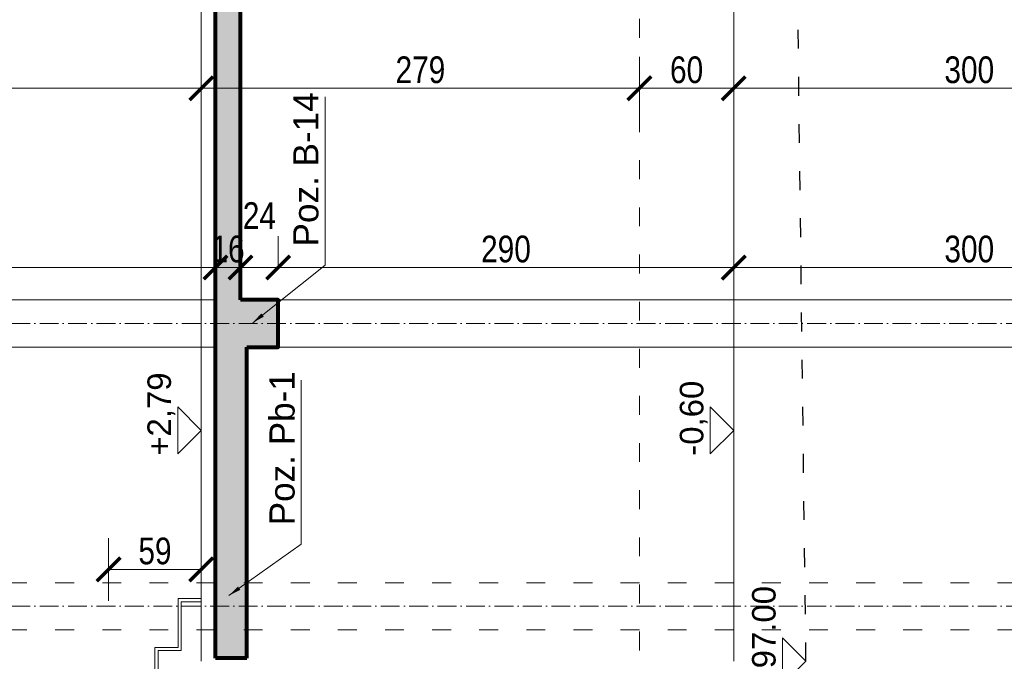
# Model space of a CAD drawing. Header units: inches. Extents: x 201967 to 338763, y -32705 to 30884.
# Tile 229 of 236: x 329674 to 330301, y 15736 to 16144. Entities that reach past the tile are written whole.
import ezdxf
from ezdxf.enums import TextEntityAlignment as Align

# ---------------------------------------------------------------- set-up
doc = ezdxf.new("R2010")
doc.units = ezdxf.units.IN
doc.header["$MEASUREMENT"] = 0
doc.linetypes.add('ACAD_ISO03W100', pattern=[30, 12, -18])
doc.linetypes.add('ACAD_ISO10W100', pattern=[18, 12, -3, 0, -3])
for name, color, linetype, lineweight in [('01 a KONSTRUKCJA żelbet', 94, 'Continuous', 80), ('01h3 KONSTRUKCJA pozycje słupy', 252, 'Continuous', 13), ('11 OSIE ściany', 2, 'ACAD_ISO10W100', 5), ('12 PRZERYWANE 1', 73, 'ACAD_ISO03W100', 9), ('20 KRESKOWANIE ścian', 63, 'Continuous', 5), ('30 WIDOK 1 005', 5, 'Continuous', 5), ('34 WIDOK 5 030', 13, 'Continuous', 30), ('50 OPIS 1', 130, 'Continuous', 9), ('90 WYMIAR', 155, 'Continuous', 9)]:
    doc.layers.add(name, color=color, linetype=linetype, lineweight=lineweight)
doc.styles.add('100 arial', font='arial.ttf', dxfattribs={"width": 0.8, "height": 17})
doc.styles.add('OPIS', font='arial.ttf')
doc.styles.add('RomanS', font='romans.shx')
doc.styles.add('WYMIAR-50 (15pkt) arial', font='arial.ttf', dxfattribs={"height": 15})
doc.dimstyles.new('100', dxfattribs={"dimscale": 10, "dimtxt": 17, "dimasz": 1.5, "dimexe": 2, "dimexo": 2, "dimgap": 0.3, "dimtad": 1, "dimdec": 1, "dimrnd": 0.5, "dimdsep": 46, "dimtxsty": '100 arial', "dimblk": 'ARCHTICK', "dimcen": 10, "dimclrd": 256, "dimclre": 256, "dimclrt": 256, "dimadec": 0, "dimazin": 0, "dimtfac": 1, "dimtdec": 1, "dimtix": 1, "dimtmove": 1, "dimatfit": 3, "dimfxl": 2, "dimfxlon": 1, "dimtolj": 1, "dimarcsym": 0})
doc.dimstyles.new('DIM100txt12', dxfattribs={"dimtxt": 12, "dimasz": 1.05, "dimexe": 0, "dimexo": 8, "dimgap": 4, "dimtad": 1, "dimdec": 7, "dimrnd": 0.5, "dimdsep": 46, "dimtxsty": 'RomanS', "dimblk1": 'DIM', "dimblk2": 'DIM', "dimsah": 1, "dimcen": 0.09, "dimse1": 1, "dimse2": 1, "dimclrt": 256, "dimadec": 1, "dimazin": 0, "dimtfac": 1, "dimtdec": 7, "dimtix": 1, "dimtofl": 0, "dimtmove": 2, "dimatfit": 3, "dimfxl": 1, "dimtolj": 1, "dimtzin": 0, "dimarcsym": 0})

# ---------------------------------------------------------------- blocks, each defined once
blk = doc.blocks.new('*U1124')
blk.add_lwpolyline([(-15, 15), (0, 0), (15, 15), (-15, 15)])
at = {"style": 'WYMIAR-50 (15pkt) arial', "flags": 8}
blk.add_attdef('DETAIL#', text='', height=15, dxfattribs=at).set_placement((-16.13640432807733, 14.81736566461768), align=Align.BOTTOM_LEFT)
blk = doc.blocks.new('_ARCHTICK')
at = {"color": 0, "linetype": 'ByBlock', "const_width": 0.15}
blk.add_lwpolyline([(-0.5, -0.5), (0.5, 0.5)], dxfattribs=at)
blk = doc.blocks.new('*D2587')
at = {"layer": '90 WYMIAR', "lineweight": -2, "transparency": 16777216}
for p, q in [((-350.2704462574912, 9.000000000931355), (-310.2704462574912, 9.000000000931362)), ((-330.2704462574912, 9.000000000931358), (-330.2704462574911, -269.9999999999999)), ((-350.2704462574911, -269.9999999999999), (-310.2704462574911, -269.9999999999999))]:
    blk.add_line(p, q, dxfattribs=at)
at = {"layer": 'Defpoints', "color": 0, "transparency": 16777216}
for p in [(-548.0174463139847, 9.000000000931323), (-548.0174463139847, -270), (-330.2704462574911, -269.9999999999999)]:
    blk.add_point(p, dxfattribs=at)
at = {"layer": '90 WYMIAR', "lineweight": -2, "transparency": 16777216, "xscale": 15, "yscale": 15, "zscale": 15}
for p, rotation in [((-330.2704462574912, 9.000000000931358), 90), ((-330.2704462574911, -269.9999999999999), 270)]:
    blk.add_blockref('_ARCHTICK', p, dxfattribs=dict(at, rotation=rotation))
at = {"layer": '90 WYMIAR', "transparency": 16777216, "insert": (-318.5907054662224, -130.4999999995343), "char_height": 17, "attachment_point": 5, "rotation": 270, "style": '100 arial'}
blk.add_mtext('\\A1;279', dxfattribs=at)
blk = doc.blocks.new('*D2588')
at = {"layer": '90 WYMIAR', "lineweight": -2, "transparency": 16777216}
for p, q in [((-350.2704462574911, 332.0000000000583), (-310.2704462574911, 332.0000000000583)), ((-330.2704462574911, 9.000000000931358), (-330.2704462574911, 332.0000000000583)), ((-350.2704462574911, 9.000000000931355), (-310.2704462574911, 9.000000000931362))]:
    blk.add_line(p, q, dxfattribs=at)
at = {"layer": 'Defpoints', "color": 0, "transparency": 16777216}
for p in [(-675.0000021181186, 332.0000000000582), (-330.2704462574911, 332.0000000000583), (-548.0174463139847, 9.000000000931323)]:
    blk.add_point(p, dxfattribs=at)
at = {"layer": '90 WYMIAR', "lineweight": -2, "transparency": 16777216, "xscale": 15, "yscale": 15, "zscale": 15}
for p, rotation in [((-330.2704462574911, 332.0000000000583), 90), ((-330.2704462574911, 9.000000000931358), 270)]:
    blk.add_blockref('_ARCHTICK', p, dxfattribs=dict(at, rotation=rotation))
at = {"layer": '90 WYMIAR', "transparency": 16777216, "insert": (-318.5849073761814, 170.5000000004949), "char_height": 17, "attachment_point": 5, "rotation": 270, "style": '100 arial'}
blk.add_mtext('\\A1;323', dxfattribs=at)
blk = doc.blocks.new('*D2596')
at = {"layer": '90 WYMIAR', "lineweight": -2, "transparency": 16777216}
for p, q in [((-656.5523704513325, 68.00000000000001), (-616.5523704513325, 68.00000000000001)), ((-636.5523704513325, 68.00000000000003), (-636.5523704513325, 8.999999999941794)), ((-636.5523704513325, 8.999999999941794), (-616.5523704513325, 8.999999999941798))]:
    blk.add_line(p, q, dxfattribs=at)
at = {"layer": 'Defpoints', "color": 0, "transparency": 16777216}
for p in [(-748.1224386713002, 68), (-645.0000021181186, 8.999999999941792), (-636.5523704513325, 8.999999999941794)]:
    blk.add_point(p, dxfattribs=at)
at = {"layer": '90 WYMIAR', "lineweight": -2, "transparency": 16777216, "xscale": 15, "yscale": 15, "zscale": 15}
for p, rotation in [((-636.5523704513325, 68.00000000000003), 90), ((-636.5523704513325, 8.999999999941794), 270)]:
    blk.add_blockref('_ARCHTICK', p, dxfattribs=dict(at, rotation=rotation))
at = {"layer": '90 WYMIAR', "transparency": 16777216, "insert": (-624.8726296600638, 38.49999999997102), "char_height": 17, "attachment_point": 5, "rotation": 270, "style": '100 arial'}
blk.add_mtext('\\A1;59', dxfattribs=at)
blk = doc.blocks.new('DIM')
for p, q in [((7.275957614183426e-12, -13.00000000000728), (7.275957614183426e-12, 12.99999999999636)), ((8.000000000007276, -7.275957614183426e-12), (-7.999999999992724, -7.275957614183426e-12))]:
    blk.add_line(p, q)
at = {"const_width": 1.714285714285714}
blk.add_lwpolyline([(5.714285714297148, 5.714285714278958), (-5.71428571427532, -5.71428571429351)], dxfattribs=at)
blk = doc.blocks.new('*D2607')
at = {"layer": '90 WYMIAR', "lineweight": -2, "transparency": 16777216}
for p, q in [((-350.2704462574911, -269.9999999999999), (-310.2704462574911, -269.9999999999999)), ((-330.2704462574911, -269.9999999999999), (-330.2704462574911, -329.9999999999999)), ((-350.2704462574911, -329.9999999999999), (-310.2704462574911, -329.9999999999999))]:
    blk.add_line(p, q, dxfattribs=at)
at = {"layer": 'Defpoints', "color": 0, "transparency": 16777216}
for p in [(-548.0174463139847, -270), (-465.0000647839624, -330), (-330.2704462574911, -329.9999999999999)]:
    blk.add_point(p, dxfattribs=at)
at = {"layer": '90 WYMIAR', "lineweight": -2, "transparency": 16777216, "xscale": 15, "yscale": 15, "zscale": 15}
for p, rotation in [((-330.2704462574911, -269.9999999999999), 90), ((-330.2704462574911, -329.9999999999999), 270)]:
    blk.add_blockref('_ARCHTICK', p, dxfattribs=dict(at, rotation=rotation))
at = {"layer": '90 WYMIAR', "transparency": 16777216, "insert": (-318.5907054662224, -299.9999999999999), "char_height": 17, "attachment_point": 5, "rotation": 270, "style": '100 arial'}
blk.add_mtext('\\A1;60', dxfattribs=at)
blk = doc.blocks.new('*D2608')
at = {"layer": '90 WYMIAR', "lineweight": -2, "transparency": 16777216}
for p, q in [((-350.2704462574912, -329.9999999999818), (-310.2704462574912, -329.9999999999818)), ((-330.2704462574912, -329.9999999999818), (-330.2704462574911, -629.9999999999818)), ((-350.2704462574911, -629.9999999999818), (-310.2704462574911, -629.9999999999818))]:
    blk.add_line(p, q, dxfattribs=at)
at = {"layer": 'Defpoints', "color": 0, "transparency": 16777216}
for p in [(-465.0000647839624, -329.9999999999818), (-380.0340671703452, -629.9999999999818), (-330.2704462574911, -629.9999999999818)]:
    blk.add_point(p, dxfattribs=at)
at = {"layer": '90 WYMIAR', "lineweight": -2, "transparency": 16777216, "xscale": 15, "yscale": 15, "zscale": 15}
for p, rotation in [((-330.2704462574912, -329.9999999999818), 90), ((-330.2704462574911, -629.9999999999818), 270)]:
    blk.add_blockref('_ARCHTICK', p, dxfattribs=dict(at, rotation=rotation))
at = {"layer": '90 WYMIAR', "transparency": 16777216, "insert": (-318.5849073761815, -479.9999999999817), "char_height": 17, "attachment_point": 5, "rotation": 270, "style": '100 arial'}
blk.add_mtext('\\A1;300', dxfattribs=at)
blk = doc.blocks.new('*D2590')
at = {"layer": '90 WYMIAR', "lineweight": -2, "transparency": 16777216}
for p, q in [((-444.3534779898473, -9.822210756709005e-11), (-444.3534779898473, 14.99999999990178)), ((-445.0000647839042, -9.822221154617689e-11), (-424.3534779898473, -9.821889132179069e-11)), ((-444.3534779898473, -9.822210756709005e-11), (-444.3534779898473, -16.00000000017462)), ((-445.0000647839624, -16.00000000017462), (-424.3534779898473, -16.00000000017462)), ((-444.3534779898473, -16.00000000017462), (-444.3534779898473, -31.00000000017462))]:
    blk.add_line(p, q, dxfattribs=at)
at = {"layer": 'Defpoints', "color": 0, "transparency": 16777216}
for p in [(-465.0000647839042, -9.822542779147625e-11), (-465.0000647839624, -16.00000000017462), (-444.3534779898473, -16.00000000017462)]:
    blk.add_point(p, dxfattribs=at)
at = {"layer": '90 WYMIAR', "lineweight": -2, "transparency": 16777216, "xscale": 15, "yscale": 15, "zscale": 15}
for p, rotation in [((-444.3534779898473, -9.822210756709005e-11), 270), ((-444.3534779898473, -16.00000000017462), 90)]:
    blk.add_blockref('_ARCHTICK', p, dxfattribs=dict(at, rotation=rotation))
at = {"layer": '90 WYMIAR', "transparency": 16777216, "insert": (-432.6737371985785, -8.000000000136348), "char_height": 17, "attachment_point": 5, "rotation": 270, "style": '100 arial'}
blk.add_mtext('\\A1;16', dxfattribs=at)
blk = doc.blocks.new('*D2591')
at = {"layer": '90 WYMIAR', "lineweight": -2, "transparency": 16777216}
for p, q in [((-445.0000647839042, 292.0000000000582), (-424.3534779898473, 292.0000000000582)), ((-444.3534779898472, -9.822210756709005e-11), (-444.3534779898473, 292.0000000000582)), ((-445.0000647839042, -9.822221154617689e-11), (-424.3534779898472, -9.821889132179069e-11))]:
    blk.add_line(p, q, dxfattribs=at)
at = {"layer": 'Defpoints', "color": 0, "transparency": 16777216}
for p in [(-465.0000647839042, 292.0000000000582), (-444.3534779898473, 292.0000000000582), (-465.0000647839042, -9.822542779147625e-11)]:
    blk.add_point(p, dxfattribs=at)
at = {"layer": '90 WYMIAR', "lineweight": -2, "transparency": 16777216, "xscale": 15, "yscale": 15, "zscale": 15}
for p, rotation in [((-444.3534779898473, 292.0000000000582), 90), ((-444.3534779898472, -9.822210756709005e-11), 270)]:
    blk.add_blockref('_ARCHTICK', p, dxfattribs=dict(at, rotation=rotation))
at = {"layer": '90 WYMIAR', "transparency": 16777216, "insert": (-432.6737371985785, 145.9999999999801), "char_height": 17, "attachment_point": 5, "rotation": 270, "style": '100 arial'}
blk.add_mtext('\\A1;292', dxfattribs=at)
blk = doc.blocks.new('*D2611')
at = {"layer": '90 WYMIAR', "lineweight": -2, "transparency": 16777216}
for p, q in [((-445.0000647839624, -16.00000000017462), (-424.3534779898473, -16.00000000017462)), ((-444.3534779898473, -16.00000000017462), (-444.3534779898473, -40.00000000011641)), ((-445.0000647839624, -40.00000000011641), (-424.3534779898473, -40.0000000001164))]:
    blk.add_line(p, q, dxfattribs=at)
at = {"layer": 'Defpoints', "color": 0, "transparency": 16777216}
for p in [(-465.0000647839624, -16.00000000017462), (-465.0000647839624, -40.00000000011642), (-444.3534779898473, -40.00000000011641)]:
    blk.add_point(p, dxfattribs=at)
at = {"layer": '90 WYMIAR', "lineweight": -2, "transparency": 16777216, "xscale": 15, "yscale": 15, "zscale": 15}
for p, rotation in [((-444.3534779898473, -16.00000000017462), 90), ((-444.3534779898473, -40.00000000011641), 270)]:
    blk.add_blockref('_ARCHTICK', p, dxfattribs=dict(at, rotation=rotation))
at = {"layer": '90 WYMIAR', "transparency": 16777216, "insert": (-411.2839009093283, -28.00000000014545), "char_height": 17, "attachment_point": 5, "rotation": 270, "style": '100 arial'}
blk.add_mtext('\\A1;24', dxfattribs=at)
blk = doc.blocks.new('*D2612')
at = {"layer": '90 WYMIAR', "lineweight": -2, "transparency": 16777216}
for p, q in [((-445.0000647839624, -40.00000000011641), (-424.3534779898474, -40.0000000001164)), ((-444.3534779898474, -40.00000000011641), (-444.3534779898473, -330.0000000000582)), ((-445.0000647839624, -330.0000000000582), (-424.3534779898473, -330.0000000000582))]:
    blk.add_line(p, q, dxfattribs=at)
at = {"layer": 'Defpoints', "color": 0, "transparency": 16777216}
for p in [(-465.0000647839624, -40.00000000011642), (-465.0000647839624, -330.0000000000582), (-444.3534779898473, -330.0000000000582)]:
    blk.add_point(p, dxfattribs=at)
at = {"layer": '90 WYMIAR', "lineweight": -2, "transparency": 16777216, "xscale": 15, "yscale": 15, "zscale": 15}
for p, rotation in [((-444.3534779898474, -40.00000000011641), 90), ((-444.3534779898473, -330.0000000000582), 270)]:
    blk.add_blockref('_ARCHTICK', p, dxfattribs=dict(at, rotation=rotation))
at = {"layer": '90 WYMIAR', "transparency": 16777216, "insert": (-432.6737371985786, -185.0000000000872), "char_height": 17, "attachment_point": 5, "rotation": 270, "style": '100 arial'}
blk.add_mtext('\\A1;290', dxfattribs=at)
blk = doc.blocks.new('*D2613')
at = {"layer": '90 WYMIAR', "lineweight": -2, "transparency": 16777216}
for p, q in [((-445.0000647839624, -330.0000000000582), (-424.3534779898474, -330.0000000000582)), ((-444.3534779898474, -330.0000000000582), (-444.3534779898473, -630)), ((-445.0000647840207, -630), (-424.3534779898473, -630))]:
    blk.add_line(p, q, dxfattribs=at)
at = {"layer": 'Defpoints', "color": 0, "transparency": 16777216}
for p in [(-465.0000647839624, -330.0000000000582), (-465.0000647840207, -630), (-444.3534779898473, -630)]:
    blk.add_point(p, dxfattribs=at)
at = {"layer": '90 WYMIAR', "lineweight": -2, "transparency": 16777216, "xscale": 15, "yscale": 15, "zscale": 15}
for p, rotation in [((-444.3534779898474, -330.0000000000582), 90), ((-444.3534779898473, -630), 270)]:
    blk.add_blockref('_ARCHTICK', p, dxfattribs=dict(at, rotation=rotation))
at = {"layer": '90 WYMIAR', "transparency": 16777216, "insert": (-432.6679391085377, -480.000000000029), "char_height": 17, "attachment_point": 5, "rotation": 270, "style": '100 arial'}
blk.add_mtext('\\A1;300', dxfattribs=at)
blk = doc.blocks.new('1 przekrój C Jagielońska')
at = {"layer": '20 KRESKOWANIE ścian'}
h = blk.add_hatch(dxfattribs=at)
h.set_pattern_fill('ANSI33', color=256, scale=30, angle=-89.99999999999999)
h.set_pattern_definition([(45.00000000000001, (-3795.381428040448, -12239.66785427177), (-5.303300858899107, 5.303300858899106), []), (45.00000000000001, (-3790.078127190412, -12239.66785427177), (-5.303300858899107, 5.303300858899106), [3.75, -1.875])])
h.paths.add_polyline_path([(-465.0000647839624, -16.00000000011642), (-15, -16.00000000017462), (-15, -69.99999999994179), (15, -69.99999999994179), (15, 0), (-15, 0), (-693.000064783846, -5.820766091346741e-11), (-693.000064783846, -20.00000000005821), (-495.0000647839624, -20.00000000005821), (-495.0000647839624, -40.00000000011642), (-465.0000647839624, -40.00000000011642)])
at = {"layer": '01 a KONSTRUKCJA żelbet'}
for p, q in [((-693.000064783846, -5.820766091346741e-11), (-15, -1.746229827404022e-10)), ((-693.000064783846, -20.00000000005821), (-693.000064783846, -5.820766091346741e-11)), ((-465.0000647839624, -16.00000000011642), (-15, -16.00000000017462)), ((-693.000064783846, -20.00000000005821), (-495.0000647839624, -20.00000000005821))]:
    blk.add_line(p, q, dxfattribs=at)
blk.add_lwpolyline([(-495.0000647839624, -20.00000000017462), (-495.0000647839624, -40.00000000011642), (-465.0000647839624, -40.00000000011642), (-465.0000647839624, -16.00000000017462)], dxfattribs=at)
at = {"layer": '11 OSIE ściany'}
for p, q in [((-660.0000000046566, 492.0000000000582), (-660.0000000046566, -823)), ((-479.966062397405, 492.0000000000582), (-479.966062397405, -823))]:
    blk.add_line(p, q, dxfattribs=at)
at = {"layer": '12 PRZERYWANE 1'}
for p, q in [((-675.0000000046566, -660), (-675.0000000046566, 312)), ((-645.0000000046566, -660), (-645.0000000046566, 312))]:
    blk.add_line(p, q, dxfattribs=at)
at = {"layer": '30 WIDOK 1 005'}
for p, q in [((-495.0000647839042, 292.0000000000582), (-495.0000647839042, -1.164153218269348e-10)), ((-465.0000647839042, 292.0000000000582), (-465.0000647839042, -1.164153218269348e-10)), ((-695.0000021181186, 8.999999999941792), (-15, 8.999999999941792)), ((-495.0000647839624, -40.00000000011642), (-495.0000647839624, -332.000000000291)), ((-465.0000647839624, -40.00000000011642), (-465.0000647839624, -332.000000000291)), ((-695.0000021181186, -330), (-15, -329.9999999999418)), ((-495.0000647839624, -330.0000000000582), (-495.0000647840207, -630)), ((-465.0000647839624, -330.0000000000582), (-465.0000647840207, -630))]:
    blk.add_line(p, q, dxfattribs=at)
at = {"layer": '30 WIDOK 1 005', "linetype": 'ACAD_ISO03W100'}
blk.add_line((-748.1224386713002, -270), (-15, -270), dxfattribs=at)
at = {"layer": '30 WIDOK 1 005'}
for points in [[(-657.1224386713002, 8.999999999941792), (-657.1224386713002, 21.75), (-688.1224386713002, 21.75), (-688.1224386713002, 36.5), (-719.1224386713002, 36.50000000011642), (-719.1224386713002, 51.25), (-750.1224386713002, 51.25), (-750.1224386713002, 68)], [(-655.1224386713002, 8.999999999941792), (-655.1224386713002, 23.75), (-686.1224386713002, 23.75), (-686.1224386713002, 38.5), (-717.1224386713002, 38.50000000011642), (-717.1224386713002, 53.25), (-748.1224386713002, 53.25), (-748.1224386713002, 68)]]:
    blk.add_lwpolyline(points, dxfattribs=at)
at = {"layer": '34 WIDOK 5 030', "linetype": 'ACAD_ISO03W100'}
blk.add_lwpolyline([(-695.0000008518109, -376), (518.7570860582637, -360.9999981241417), (518.7570860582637, -227.7050421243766), (578.8003681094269, -227.7050421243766), (578.8003681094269, -270.9999974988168), (639.9553456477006, -270.9999974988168)], dxfattribs=at)
at = {"layer": '50 OPIS 1'}
ref = blk.add_blockref('*U1124', (-548.0174463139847, 9.000000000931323), dxfattribs=at)
ref.add_attrib('DETAIL#', '+2,79', dxfattribs={"layer": '0', "height": 15, "style": 'WYMIAR-50 (15pkt) arial'}).set_placement((-564.1538506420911, 23.81736566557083), align=Align.BOTTOM_LEFT)
ref = blk.add_blockref('*U1124', (-548.0174463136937, -330.0000000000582), dxfattribs=at)
ref.add_attrib('DETAIL#', '-0,60', dxfattribs={"layer": '0', "height": 15, "style": 'WYMIAR-50 (15pkt) arial'}).set_placement((-564.1538506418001, -315.1826343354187), align=Align.BOTTOM_LEFT)
ref = blk.add_blockref('*U1124', (-695.0000014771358, -375.9999993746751), dxfattribs=at)
ref.add_attrib('DETAIL#', '297.00', dxfattribs={"layer": '0', "height": 15, "style": 'WYMIAR-50 (15pkt) arial'}).set_placement((-711.136405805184, -361.1826337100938), align=Align.BOTTOM_LEFT)
at = {"layer": '01h3 KONSTRUKCJA pozycje słupy', "char_height": 16, "attachment_point": 4, "style": 'OPIS'}
for s, insert in [('Poz. Pb-1', (-608.4503288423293, -42.51398959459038)), ('Poz. B-14', (-430.9556642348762, -57.6609921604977))]:
    blk.add_mtext(s, dxfattribs=dict(at, insert=insert))
at = {"layer": '90 WYMIAR'}
for base, p1, p2, picture, middle in [((-330.2704462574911, 332.0000000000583), (-548.0174463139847, 9.000000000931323), (-675.0000021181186, 332.0000000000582), '*D2588', (-318.5849073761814, 170.5000000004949)), ((-444.3534779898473, 292.0000000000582), (-465.0000647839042, -9.822542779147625e-11), (-465.0000647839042, 292.0000000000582), '*D2591', (-432.6737371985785, 145.99999999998)), ((-636.5523704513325, 8.999999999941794), (-748.1224386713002, 68), (-645.0000021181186, 8.999999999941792), '*D2596', (-624.8726296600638, 38.49999999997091)), ((-330.2704462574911, -269.9999999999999), (-548.0174463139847, 9.000000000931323), (-548.0174463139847, -270), '*D2587', (-318.5907054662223, -130.4999999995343)), ((-444.3534779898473, -16.00000000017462), (-465.0000647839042, -9.822542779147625e-11), (-465.0000647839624, -16.00000000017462), '*D2590', (-432.6737371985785, -8.000000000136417)), ((-444.3534779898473, -330.0000000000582), (-465.0000647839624, -40.00000000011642), (-465.0000647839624, -330.0000000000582), '*D2612', (-432.6737371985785, -185.0000000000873)), ((-330.2704462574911, -329.9999999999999), (-548.0174463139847, -270), (-465.0000647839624, -330), '*D2607', (-318.5907054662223, -299.9999999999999)), ((-444.3534779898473, -630), (-465.0000647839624, -330.0000000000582), (-465.0000647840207, -630), '*D2613', (-432.6679391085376, -480.0000000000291))]:
    dim = blk.add_linear_dim(base=base, p1=p1, p2=p2, angle=270, dimstyle='100', dxfattribs=at)
    dim.commit()
    dim.dimension.update_dxf_attribs({"geometry": picture, "text_midpoint": middle})
dim = blk.add_linear_dim(base=(-444.3534779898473, -40.00000000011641), p1=(-465.0000647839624, -16.00000000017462), p2=(-465.0000647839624, -40.00000000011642), angle=270, dimstyle='100', dxfattribs=at)
dim.commit()
dim.dimension.update_dxf_attribs({"geometry": '*D2611', "text_midpoint": (-422.8186894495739, -28.00000000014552), "dimtype": 128})
dim = blk.add_linear_dim(base=(-330.2704462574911, -629.9999999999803), p1=(-465.0000647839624, -329.9999999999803), p2=(-380.0340671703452, -629.9999999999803), angle=270, dimstyle='100', dxfattribs=at)
dim.commit()
dim.dimension.update_dxf_attribs({"geometry": '*D2608', "text_midpoint": (-318.5849073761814, -479.9999999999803), "insert": (0, 1.477928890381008e-12)})
at = {"layer": '01h3 KONSTRUKCJA pozycje słupy', "annotation_type": 0, "has_hookline": 1, "hookline_direction": 0}
for points, text_width in [([(-653.0856362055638, -8.607839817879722), (-620.4503288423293, -54.67770037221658), (-612.4503288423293, -54.67770037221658)], 92.32196452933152), ([(-479.5345331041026, -23.75484238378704), (-442.9556642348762, -69.82470293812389), (-434.9556642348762, -69.82470293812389)], 95.34515688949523)]:
    blk.add_leader(points, dimstyle='DIM100txt12', override={"dimasz": 8, "dimgap": 4, "dimtad": 1}, dxfattribs=dict(at, text_width=text_width))

msp = doc.modelspace()

# ---------------------------------------------------------------- block references
at = {"layer": '30 WIDOK 1 005', "rotation": 90}
msp.add_blockref('1 przekrój C Jagielońska', (329798.3555609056, 16430.64904491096), dxfattribs=at)

doc.saveas('drawing.dxf')
